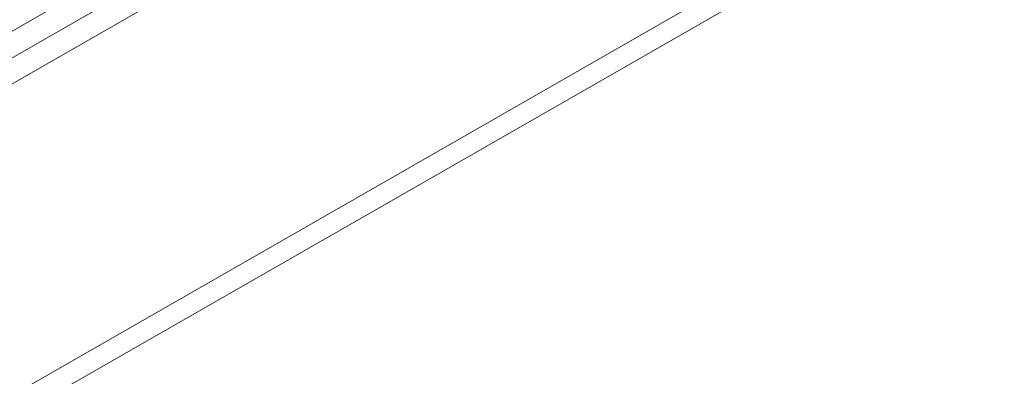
# Model space of a CAD drawing. Header units: centimetres. Extents: x -24.5 to 49.7, y -16.6 to 18.4.
# Tile 25 of 248: x -18.961 to -17.654, y -7.934 to -7.46. Entities that reach past the tile are written whole.
import ezdxf

# ---------------------------------------------------------------- set-up
doc = ezdxf.new("R2010")
doc.units = ezdxf.units.CM
doc.header["$MEASUREMENT"] = 0
doc.layers.add('layer 1', color=7, linetype='Continuous')

msp = doc.modelspace()

# ---------------------------------------------------------------- linework, layer by layer
at = {"layer": 'layer 1', "color": 1, "lineweight": 0}
msp.add_open_spline([(24.98821, 18.39808), (24.98821, 18.39808), (24.98821, -16.60193), (24.98821, -16.60193), (24.98821, -16.60193), (-24.51772, -16.60193), (-24.51772, -16.60193), (-24.51772, -16.60193), (-24.51772, 18.39808), (-24.51772, 18.39808), (-24.51772, 18.39808), (24.98821, 18.39808), (24.98821, 18.39808)], degree=3, knots=[0, 0, 0, 0, 0.25, 0.25, 0.25, 0.5, 0.5, 0.5, 0.75, 0.75, 0.75, 1, 1, 1, 1], dxfattribs=at)
at = {"layer": 'layer 1', "color": 5, "lineweight": 0}
msp.add_open_spline([(-23.26688, 17.18067), (-23.26688, 17.18067), (-23.26688, -15.60944), (-23.26688, -15.60944), (-23.26688, -15.60944), (23.98644, -15.60944), (23.98644, -15.60944)], degree=3, knots=[0, 0, 0, 0, 0.5, 0.5, 0.5, 1, 1, 1, 1], dxfattribs=at)
at = {"layer": 'layer 1', "lineweight": 9}
for points in [[(-18.95873, -7.952), (-18.95873, -7.952), (-13.17496, -4.63457), (-13.17496, -4.63457)], [(-18.91328, -7.95642), (-18.91328, -7.95642), (-13.12951, -4.63898), (-13.12951, -4.63898)], [(-20.20721, -7.75591), (-20.20721, -7.75591), (-18.46313, -6.75555), (-18.46313, -6.75555)], [(-18.45614, -6.75623), (-18.45614, -6.75623), (-20.20022, -7.7566), (-20.20022, -7.7566)], [(-19.83625, -7.97105), (-19.83625, -7.97105), (-18.08223, -6.965), (-18.08223, -6.965)], [(-19.8052, -7.98887), (-19.8052, -7.98887), (-18.05118, -6.98281), (-18.05118, -6.98281)], [(-18.04124, -7.01147), (-18.04124, -7.01147), (-19.78532, -8.01184), (-19.78532, -8.01184)]]:
    msp.add_open_spline(points, degree=3, dxfattribs=at)

doc.saveas('drawing.dxf')
